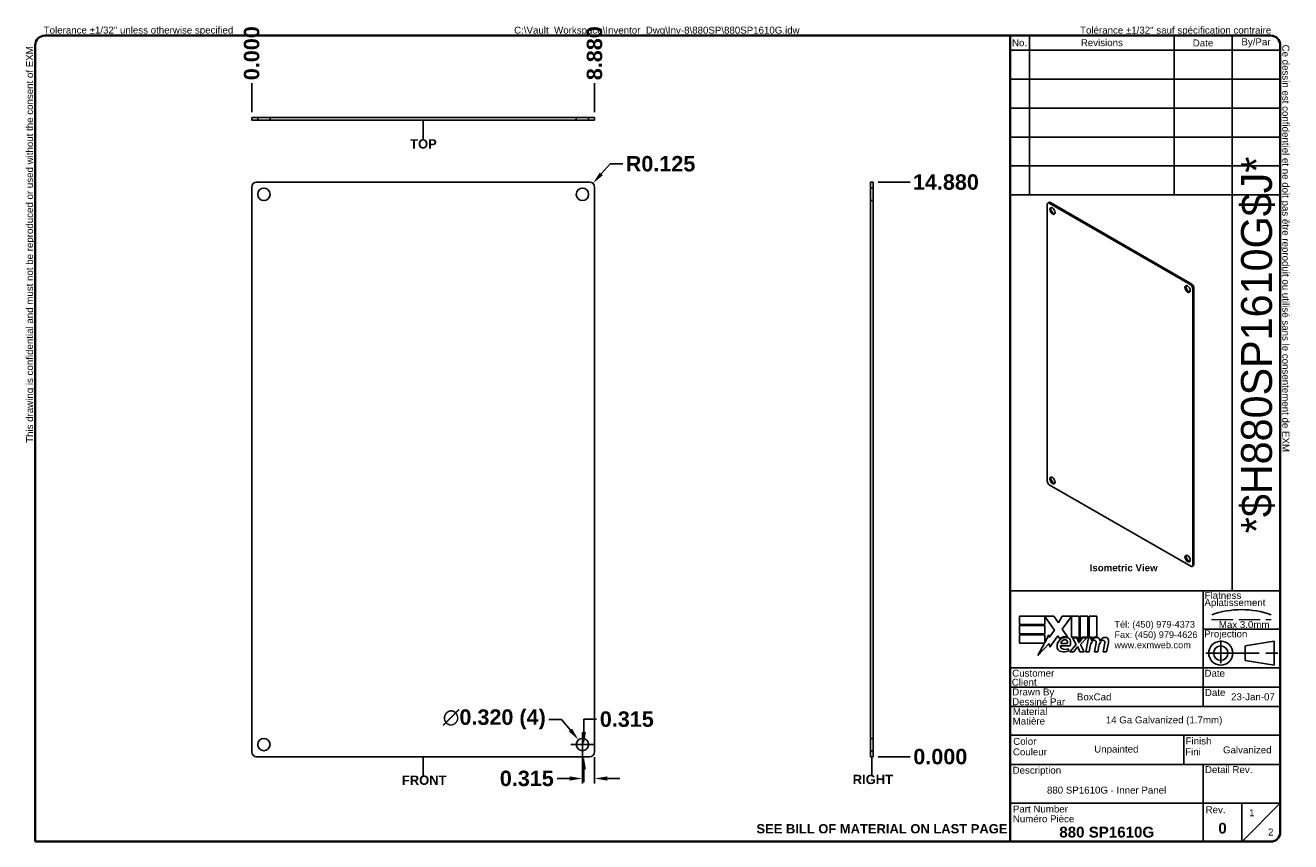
# Model space of a CAD drawing. Header units: inches. Extents: x 1.1 to 33.8, y 0.8 to 22.
import ezdxf
from ezdxf.enums import TextEntityAlignment as Align

# ---------------------------------------------------------------- set-up
doc = ezdxf.new("R2010")
doc.units = ezdxf.units.IN
doc.header["$LTSCALE"] = 3.333333
doc.header["$MEASUREMENT"] = 0
for name, pattern in [('CHAIN', [0.7087, 0.4724, -0.0591, 0.1181, -0.0591]), ('DASHED', [0.2067, 0.1654, -0.0413]), ('DASHED_SPACE', [0.2067, 0.1654, -0.0413])]:
    doc.linetypes.add(name, pattern=pattern)
doc.layers.get('0').update_dxf_attribs({"lineweight": 25})
for name, color, linetype, lineweight in [('Centerline(ANSI)', 7, 'Continuous', 25), ('Dimensions(ANSI)', 7, 'Continuous', 25), ('Hidden Edges(ANSI)', 7, 'DASHED_SPACE', 25), ('Sketch Geometry(ANSI)', 7, 'Continuous', 25), ('Symbols(ANSI)', 7, 'Continuous', 25), ('Visible Edges(ANSI)', 7, 'Continuous', 25)]:
    doc.layers.add(name, color=color, linetype=linetype, lineweight=lineweight)
doc.styles.add('Current-ANSI', font='arial.ttf')
doc.styles.add('Dimension-ANSI', font='arialbd.ttf')
doc.styles.add('Text Style44', font='arialbd.ttf')
doc.styles.add('Text Style83', font='FRE3OF9X.TTF')
doc.dimstyles.new('INCH-ANSI', dxfattribs={"dimscale": 3.333333, "dimtxt": 0.12, "dimasz": 0.098425, "dimexe": 0.04, "dimexo": 0.04, "dimgap": 0.031496, "dimtad": 0, "dimtih": 1, "dimtoh": 1, "dimdec": 3, "dimrnd": 1e-08, "dimzin": 0, "dimdsep": 46, "dimtxsty": 'Dimension-ANSI', "dimcen": 0.09, "dimdle": 0.312, "dimclrd": 179, "dimclre": 179, "dimclrt": 7, "dimadec": 1, "dimazin": 0, "dimtfac": 1, "dimtdec": 3, "dimtofl": 0, "dimtmove": 0, "dimatfit": 3, "dimfxl": 1, "dimtolj": 1, "dimtzin": 4, "dimlwd": 25, "dimlwe": 25, "dimarcsym": 0})
doc.dimstyles.new('INCH-ANSI-VERTICAL', dxfattribs={"dimscale": 3.333333, "dimtxt": 0.12, "dimasz": 0.098425, "dimexe": 0.04, "dimexo": 0.04, "dimgap": 0.031496, "dimtad": 0, "dimtih": 1, "dimtoh": 1, "dimdec": 3, "dimrnd": 1e-08, "dimzin": 0, "dimdsep": 46, "dimtxsty": 'Dimension-ANSI', "dimcen": 0.09, "dimdle": 0.312, "dimclrd": 179, "dimclre": 179, "dimclrt": 7, "dimadec": 1, "dimazin": 0, "dimtfac": 1, "dimtdec": 3, "dimtofl": 0, "dimtmove": 0, "dimatfit": 3, "dimfxl": 1, "dimtolj": 1, "dimtzin": 4, "dimlwd": 25, "dimlwe": 25, "dimarcsym": 0})

# ---------------------------------------------------------------- blocks, each defined once
blk = doc.blocks.new('*D8')
at = {"layer": 'Defpoints', "color": 0, "linetype": 'Continuous', "transparency": 16777216}
for p in [(6.935, 20.489), (6.935, 19.604), (6.935, 19.604)]:
    blk.add_point(p, dxfattribs=at)
at = {"layer": 'Dimensions(ANSI)', "color": 179, "linetype": 'Continuous', "lineweight": 25, "transparency": 16777216}
blk.add_line((6.935, 19.738), (6.935, 20.489), dxfattribs=at)
at = {"layer": 'Dimensions(ANSI)', "color": 7, "linetype": 'Continuous', "lineweight": 25, "transparency": 16777216, "insert": (6.935, 21.268), "char_height": 0.4, "attachment_point": 5, "rotation": 90, "style": 'Dimension-ANSI'}
blk.add_mtext('\\A1;0.000', dxfattribs=at)
blk = doc.blocks.new('*D9')
at = {"layer": 'Defpoints', "color": 0, "linetype": 'Continuous', "transparency": 16777216}
for p in [(15.815, 20.489), (6.935, 19.604), (15.815, 19.604)]:
    blk.add_point(p, dxfattribs=at)
at = {"layer": 'Dimensions(ANSI)', "color": 179, "linetype": 'Continuous', "lineweight": 25, "transparency": 16777216}
blk.add_line((15.815, 19.738), (15.815, 20.489), dxfattribs=at)
at = {"layer": 'Dimensions(ANSI)', "color": 7, "linetype": 'Continuous', "lineweight": 25, "transparency": 16777216, "insert": (15.815, 21.268), "char_height": 0.4, "attachment_point": 5, "rotation": 90, "style": 'Dimension-ANSI'}
blk.add_mtext('\\A1;8.880', dxfattribs=at)
blk = doc.blocks.new('*D10')
at = {"layer": 'Defpoints', "color": 0, "linetype": 'Continuous', "transparency": 16777216}
for p in [(23.032, 3.049), (23.032, 3.049), (23.991, 3.049)]:
    blk.add_point(p, dxfattribs=at)
at = {"layer": 'Dimensions(ANSI)', "color": 179, "linetype": 'Continuous', "lineweight": 25, "transparency": 16777216}
blk.add_line((23.165, 3.049), (23.991, 3.049), dxfattribs=at)
at = {"layer": 'Dimensions(ANSI)', "color": 7, "linetype": 'Continuous', "lineweight": 25, "transparency": 16777216, "insert": (24.77, 3.049), "char_height": 0.4, "attachment_point": 5, "style": 'Dimension-ANSI'}
blk.add_mtext('\\A1;0.000', dxfattribs=at)
blk = doc.blocks.new('*D11')
at = {"layer": 'Defpoints', "color": 0, "linetype": 'Continuous', "transparency": 16777216}
for p in [(23.032, 17.929), (23.991, 17.929), (23.032, 3.049)]:
    blk.add_point(p, dxfattribs=at)
at = {"layer": 'Dimensions(ANSI)', "color": 179, "linetype": 'Continuous', "lineweight": 25, "transparency": 16777216}
blk.add_line((23.165, 17.929), (23.991, 17.929), dxfattribs=at)
at = {"layer": 'Dimensions(ANSI)', "color": 7, "linetype": 'Continuous', "lineweight": 25, "transparency": 16777216, "insert": (24.915, 17.929), "char_height": 0.4, "attachment_point": 5, "style": 'Dimension-ANSI'}
blk.add_mtext('\\A1;14.880', dxfattribs=at)
blk = doc.blocks.new('Datum Identifier1')
at = {"layer": 'Symbols(ANSI)', "color": 7, "linetype": 'Continuous', "lineweight": 25}
for p, q in [((5.422, 9.5), (5.422, 9.598)), ((5.422, 9.5), (5.422, 9.537)), ((5.422, 9.537), (5.422, 9.353))]:
    blk.add_line(p, q, dxfattribs=at)
at = {"layer": 'Symbols(ANSI)', "color": 7, "insert": (5.254, 9.229), "char_height": 0.12, "attachment_point": 7, "line_spacing_factor": 0.25, "style": 'Dimension-ANSI'}
blk.add_mtext('TOP', dxfattribs=at)
blk = doc.blocks.new('Datum Identifier2')
at = {"layer": 'Symbols(ANSI)', "color": 7, "linetype": 'Continuous', "lineweight": 25}
for p, q in [((5.422, 1.256), (5.422, 1.355)), ((5.422, 1.256), (5.422, 1.297)), ((5.422, 1.297), (5.422, 1.113))]:
    blk.add_line(p, q, dxfattribs=at)
at = {"layer": 'Symbols(ANSI)', "color": 7, "insert": (5.147, 0.989), "char_height": 0.12, "attachment_point": 7, "line_spacing_factor": 0.25, "style": 'Dimension-ANSI'}
blk.add_mtext('FRONT', dxfattribs=at)
blk = doc.blocks.new('Datum Identifier3')
at = {"layer": 'Symbols(ANSI)', "color": 7, "linetype": 'Continuous', "lineweight": 25}
for p, q in [((11.234, 1.256), (11.234, 1.355)), ((11.234, 1.256), (11.234, 1.307)), ((11.234, 1.307), (11.234, 1.123))]:
    blk.add_line(p, q, dxfattribs=at)
at = {"layer": 'Symbols(ANSI)', "color": 7, "insert": (10.986, 0.999), "char_height": 0.12, "attachment_point": 7, "line_spacing_factor": 0.25, "style": 'Dimension-ANSI'}
blk.add_mtext('RIGHT', dxfattribs=at)
blk = doc.blocks.new('*D15')
at = {"layer": 'Defpoints', "color": 0, "linetype": 'Continuous', "transparency": 16777216}
for p in [(15.5, 3.364), (15.538, 3.049), (15.69, 3.049)]:
    blk.add_point(p, dxfattribs=at)
at = {"layer": 'Dimensions(ANSI)', "color": 179, "linetype": 'Continuous', "lineweight": 25, "transparency": 16777216}
for p, q in [((15.538, 3.692), (15.538, 4.02)), ((15.538, 4.02), (15.866, 4.02)), ((15.634, 3.364), (15.671, 3.364)), ((15.557, 3.049), (15.404, 3.049)), ((15.538, 2.721), (15.538, 2.393))]:
    blk.add_line(p, q, dxfattribs=at)
at = {"layer": 'Dimensions(ANSI)', "color": 179, "linetype": 'Continuous', "transparency": 16777216}
for points in [[(15.483, 3.692), (15.592, 3.692), (15.538, 3.364)], [(15.483, 2.721), (15.592, 2.721), (15.538, 3.049)]]:
    blk.add_solid(points, dxfattribs=at)
at = {"layer": 'Dimensions(ANSI)', "color": 7, "linetype": 'Continuous', "lineweight": 25, "transparency": 16777216, "insert": (16.65, 4.02), "char_height": 0.4, "attachment_point": 5, "style": 'Dimension-ANSI'}
blk.add_mtext('\\A1;0.315', dxfattribs=at)
blk = doc.blocks.new('*D16')
at = {"layer": 'Defpoints', "color": 0, "linetype": 'Continuous', "transparency": 16777216}
for p in [(15.5, 3.364), (15.815, 3.174), (15.5, 2.485)]:
    blk.add_point(p, dxfattribs=at)
at = {"layer": 'Dimensions(ANSI)', "color": 179, "linetype": 'Continuous', "lineweight": 25, "transparency": 16777216}
for p, q in [((15.5, 3.23), (15.5, 2.352)), ((15.815, 3.04), (15.815, 2.352)), ((15.172, 2.485), (14.844, 2.485)), ((16.144, 2.485), (16.472, 2.485))]:
    blk.add_line(p, q, dxfattribs=at)
at = {"layer": 'Dimensions(ANSI)', "color": 179, "linetype": 'Continuous', "transparency": 16777216}
for points in [[(15.172, 2.54), (15.172, 2.43), (15.5, 2.485)], [(16.144, 2.54), (16.144, 2.43), (15.815, 2.485)]]:
    blk.add_solid(points, dxfattribs=at)
at = {"layer": 'Dimensions(ANSI)', "color": 7, "linetype": 'Continuous', "lineweight": 25, "transparency": 16777216, "insert": (14.06, 2.485), "char_height": 0.4, "attachment_point": 5, "style": 'Dimension-ANSI'}
blk.add_mtext('\\A1;0.315', dxfattribs=at)
blk = doc.blocks.new('*D17')
at = {"layer": 'Defpoints', "color": 0, "linetype": 'Continuous', "transparency": 16777216}
for p in [(15.399, 3.487), (15.602, 3.24)]:
    blk.add_point(p, dxfattribs=at)
at = {"layer": 'Dimensions(ANSI)', "color": 179, "linetype": 'Continuous', "lineweight": 25, "transparency": 16777216}
for p, q in [((14.634, 4.015), (14.962, 4.015)), ((14.962, 4.015), (15.189, 3.74)), ((15.5, 3.064), (15.5, 3.664)), ((15.2, 3.364), (15.8, 3.364))]:
    blk.add_line(p, q, dxfattribs=at)
at = {"layer": 'Dimensions(ANSI)', "color": 179, "linetype": 'Continuous', "transparency": 16777216}
blk.add_solid([(15.232, 3.775), (15.147, 3.705), (15.399, 3.487)], dxfattribs=at)
at = {"layer": 'Dimensions(ANSI)', "color": 7, "linetype": 'Continuous', "lineweight": 25, "transparency": 16777216, "insert": (13.217, 4.015), "char_height": 0.4, "attachment_point": 5, "style": 'Dimension-ANSI'}
blk.add_mtext('\\A1;∅0.320 (4)', dxfattribs=at)
blk = doc.blocks.new('*D18')
at = {"layer": 'Defpoints', "color": 0, "linetype": 'Continuous', "transparency": 16777216}
for p in [(15.69, 17.804), (15.773, 17.898)]:
    blk.add_point(p, dxfattribs=at)
at = {"layer": 'Dimensions(ANSI)', "color": 179, "linetype": 'Continuous', "lineweight": 25, "transparency": 16777216}
for p, q in [((16.219, 18.404), (15.99, 18.144)), ((16.547, 18.404), (16.219, 18.404))]:
    blk.add_line(p, q, dxfattribs=at)
at = {"layer": 'Dimensions(ANSI)', "color": 179, "linetype": 'Continuous', "transparency": 16777216}
blk.add_solid([(15.949, 18.18), (16.031, 18.108), (15.773, 17.898)], dxfattribs=at)
at = {"layer": 'Dimensions(ANSI)', "color": 7, "linetype": 'Continuous', "lineweight": 25, "transparency": 16777216, "insert": (17.524, 18.404), "char_height": 0.4, "attachment_point": 5, "style": 'Dimension-ANSI'}
blk.add_mtext('\\A1;R0.125', dxfattribs=at)
blk = doc.blocks.new('Title Blocks EXM - ANSI B')
for p, q in [((13.372, 3.063), (13.372, 3.17)), ((13.372, 3.17), (13.818, 3.17)), ((13.824, 2.989), (13.701, 3.168)), ((13.701, 3.168), (13.701, 3.063)), ((13.818, 3.17), (13.877, 3.083)), ((13.877, 3.083), (13.923, 3.17)), ((13.923, 3.17), (14.146, 3.17)), ((14.046, 3.166), (13.924, 3.002)), ((14.046, 2.9), (14.046, 3.166)), ((14.146, 3.17), (14.146, 2.842)), ((14.16, 3.17), (14.259, 3.17)), ((14.16, 2.866), (14.16, 3.17)), ((14.259, 3.17), (14.259, 2.9)), ((14.273, 3.17), (14.372, 3.17)), ((14.273, 2.9), (14.273, 3.17)), ((14.372, 3.17), (14.372, 2.905)), ((13.701, 3.063), (13.372, 3.063)), ((13.372, 3.049), (13.701, 3.049)), ((13.372, 2.942), (13.372, 3.049)), ((13.701, 3.049), (13.701, 2.942)), ((13.758, 2.895), (13.824, 2.989)), ((13.924, 3.002), (13.993, 2.903)), ((13.701, 2.942), (13.372, 2.942)), ((13.372, 2.82), (13.372, 2.927)), ((13.372, 2.927), (13.701, 2.927)), ((13.695, 2.82), (13.372, 2.82)), ((13.612, 2.661), (13.695, 2.82)), ((13.758, 2.815), (13.612, 2.661)), ((13.701, 2.831), (13.752, 2.929)), ((13.701, 2.927), (13.701, 2.831)), ((13.752, 2.929), (13.758, 2.895)), ((13.765, 2.768), (13.758, 2.815)), ((13.87, 2.914), (13.765, 2.768)), ((13.893, 2.876), (13.87, 2.914)), ((13.905, 2.788), (14.027, 2.788)), ((13.91, 2.818), (13.99, 2.818)), ((14.023, 2.709), (14.105, 2.802)), ((14.121, 2.9), (14.046, 2.9)), ((14.059, 2.891), (14.113, 2.891)), ((14.105, 2.802), (14.059, 2.891)), ((14.113, 2.891), (14.139, 2.83)), ((14.146, 2.842), (14.121, 2.9)), ((14.139, 2.83), (14.146, 2.83)), ((14.146, 2.83), (14.19, 2.891)), ((14.185, 2.9), (14.16, 2.866)), ((14.245, 2.891), (14.164, 2.803)), ((14.164, 2.803), (14.209, 2.709)), ((14.259, 2.9), (14.185, 2.9)), ((14.19, 2.891), (14.245, 2.891)), ((14.232, 2.709), (14.264, 2.891)), ((14.264, 2.891), (14.302, 2.891)), ((14.314, 2.9), (14.273, 2.9)), ((14.302, 2.891), (14.299, 2.859)), ((14.299, 2.859), (14.309, 2.859)), ((14.312, 2.88), (14.314, 2.9)), ((14.345, 2.709), (14.365, 2.824)), ((14.457, 2.709), (14.477, 2.824)), ((14.523, 2.823), (14.501, 2.709)), ((14.005, 2.718), (14.005, 2.748)), ((14.077, 2.709), (14.023, 2.709)), ((14.122, 2.774), (14.077, 2.709)), ((14.13, 2.774), (14.122, 2.774)), ((14.155, 2.709), (14.13, 2.774)), ((14.209, 2.709), (14.155, 2.709)), ((14.276, 2.709), (14.232, 2.709)), ((14.289, 2.784), (14.276, 2.709)), ((14.389, 2.709), (14.345, 2.709)), ((14.402, 2.784), (14.389, 2.709)), ((14.501, 2.709), (14.457, 2.709))]:
    blk.add_line(p, q)
for centre, radius, start, end in [((13.991, 2.772), 0.133, 134.1684, 176.5646), ((13.968, 2.796), 0.11, 77.079, 133.1785), ((13.968, 2.796), 0.0996, 80.4085, 134.1684), ((13.936, 2.779), 0.032, 163.5261, 244.6784), ((13.965, 2.811), 0.056, 109.3797, 172.9975), ((13.959, 2.83), 0.0365, 51.1652, 109.3797), ((13.962, 2.833), 0.0318, 331.4547, 51.1652), ((13.981, 2.843), 0.0507, 23.8445, 85.0802), ((13.941, 2.826), 0.094, 336.1555, 23.8445), ((14.442, 2.757), 0.155, 147.5992, 170), ((14.376, 2.816), 0.08, 89.4776, 147.4114), ((14.346, 2.818), 0.042, 96.03, 147.5992), ((14.37, 2.825), 0.08, 88.7952, 136.5849), ((14.344, 2.839), 0.02, 23.5571, 96.03), ((14.325, 2.831), 0.041, 350, 23.5571), ((14.377, 2.862), 0.0338, 16.9928, 89.4776), ((14.555, 2.759), 0.155, 148.5584, 170.8257), ((14.317, 2.844), 0.096, 3.6169, 16.9928), ((14.486, 2.814), 0.0819, 89.6788, 153.9508), ((14.458, 2.818), 0.042, 96.1027, 147.6083), ((14.456, 2.839), 0.02, 23.5487, 96.1027), ((14.437, 2.831), 0.041, 349.9922, 23.5487), ((14.487, 2.861), 0.035, 18.4748, 89.6788), ((14.429, 2.842), 0.096, 349, 18.4748), ((13.925, 2.776), 0.0658, 176.5646, 261.5605), ((13.945, 2.911), 0.202, 261.5605, 287.3343), ((13.966, 2.842), 0.102, 244.6784, 292.5609)]:
    blk.add_arc(centre, radius, start, end)
at = {"layer": 'Centerline(ANSI)', "linetype": 'DASHED', "lineweight": 18, "ltscale": 0.507983}
blk.add_line((15.861, 3.128), (16.632, 3.128), dxfattribs=at)
at = {"layer": 'Centerline(ANSI)', "linetype": 'CHAIN', "ltscale": 0.185148}
blk.add_line((15.979, 2.855), (15.979, 2.521), dxfattribs=at)
at = {"layer": 'Centerline(ANSI)', "linetype": 'CHAIN', "ltscale": 0.437897}
blk.add_line((15.786, 2.691), (16.717, 2.691), dxfattribs=at)
at = {"layer": 'Sketch Geometry(ANSI)'}
for p, q in [((13.25, 10.687), (16.625, 10.687)), ((13.5, 10.687), (13.5, 8.625)), ((15.375, 10.687), (15.375, 8.625)), ((16.125, 10.687), (16.125, 3.5)), ((13.25, 10.5), (16.75, 10.5)), ((16.75, 10.562), (16.75, 0.375)), ((13.25, 10.125), (16.75, 10.125)), ((13.25, 9.75), (16.75, 9.75)), ((16.75, 9.375), (13.25, 9.375)), ((13.25, 9), (16.75, 9)), ((16.75, 9), (16.75, 8.625)), ((13.25, 8.625), (16.75, 8.625)), ((16.75, 3.5), (13.25, 3.5)), ((15.75, 2), (15.75, 3.5)), ((15.75, 3), (16.75, 3)), ((16.669, 2.847), (16.294, 2.785)), ((16.669, 2.535), (16.669, 2.847)), ((16.294, 2.785), (16.294, 2.598)), ((16.75, 2.5), (13.25, 2.5)), ((16.294, 2.598), (16.669, 2.535)), ((16.75, 2.25), (13.25, 2.25)), ((16.75, 2), (13.25, 2)), ((13.25, 1.629), (16.75, 1.629)), ((15.499, 1.629), (15.499, 1.25)), ((13.25, 1.25), (16.75, 1.25)), ((15.75, 1.25), (15.75, 0.75)), ((15.75, 0.75), (13.25, 0.75)), ((16.25, 0.75), (15.75, 0.75)), ((15.75, 0.75), (15.75, 0.25)), ((16.25, 0.25), (16.25, 0.75)), ((16.25, 0.75), (16.75, 0.75)), ((16.25, 0.25), (16.75, 0.75)), ((16.625, 0.25), (13.25, 0.25))]:
    blk.add_line(p, q, dxfattribs=at)
at = {"layer": 'Sketch Geometry(ANSI)', "linetype": 'Continuous', "lineweight": 35}
for p, q in [((13.25, 8.625), (13.25, 10.687)), ((13.25, 8.625), (13.25, 3.5)), ((13.25, 0.25), (13.25, 3.5))]:
    blk.add_line(p, q, dxfattribs=at)
at = {"layer": 'Sketch Geometry(ANSI)'}
for radius in [0.156, 0.0935]:
    blk.add_circle((15.979, 2.691), radius, dxfattribs=at)
for centre, radius, start, end in [((16.625, 10.562), 0.125, 0, 90), ((16.247, 2.112), 1.143, 70.2973, 109.7027), ((16.625, 0.375), 0.125, 270, 0)]:
    blk.add_arc(centre, radius, start, end, dxfattribs=at)
at = {"layer": 'Symbols(ANSI)', "color": 7, "char_height": 0.09, "style": 'Current-ANSI'}
for s, insert, width, attachment_point in [('Revisions', (14.439, 10.596), 1.87331, 5), ('By/Par', (16.435, 10.594), 0.62202, 5), ('No.', (13.373, 10.595), 0.25039, 5), ('Date', (15.749, 10.593), 0.75135, 5), ('Date', (15.773, 2.136), 0.26554, 7), ('Rev.', (15.783, 0.618), 0.25854, 7)]:
    blk.add_mtext(s, dxfattribs=dict(at, insert=insert, width=width, attachment_point=attachment_point))
for s, insert, attachment_point in [('\\fArial|b1|i0;\\H0.0900;Isometric View', (14.281, 3.842), 1), ('Flatness', (15.77, 3.393), 7), ('Aplatissement', (15.768, 3.275), 7), ('Max 3.0mm', (15.954, 3.015), 7), ('Projection', (15.764, 2.87), 7), ('Customer', (13.278, 2.386), 7), ('Date', (15.768, 2.385), 7), ('Client', (13.273, 2.269), 7), ('Drawn By', (13.278, 2.117), 7), ('Dessiné Par', (13.278, 2.016), 7), ('Material', (13.286, 1.889), 7), ('Matière', (13.284, 1.766), 7), ('Couleur', (13.287, 1.366), 7), ('Color', (13.291, 1.503), 7), ('Fini', (15.518, 1.37), 7), ('Finish', (15.523, 1.508), 7), ('Description', (13.283, 1.103), 7), ('Detail Rev.', (15.774, 1.137), 7), ('Part Number', (13.287, 0.627), 7), ('Numéro Pièce', (13.286, 0.5), 7)]:
    blk.add_mtext(s, dxfattribs=dict(at, insert=insert, attachment_point=attachment_point))
at = {"layer": 'Symbols(ANSI)', "color": 7, "insert": (14.602, 3.107), "char_height": 0.085, "attachment_point": 1, "line_spacing_factor": 0.944221, "style": 'Current-ANSI'}
blk.add_mtext('\\fArial|b0|i0;\\H0.0850;Tél: (450) 979-4373\\PFax: (450) 979-4626\\Pwww.exmweb.com', dxfattribs=at)
at = {"layer": 'Symbols(ANSI)', "color": 7, "style": 'Current-ANSI'}
for tag, p in [('REV1', (13.375, 10.313)), ('REV1DATE', (15.75, 10.31)), ('REV1BY', (16.437, 10.313)), ('REV2', (13.373, 9.938)), ('REV2DATE', (15.747, 9.941)), ('REV2BY', (16.437, 9.938)), ('REV3', (13.374, 9.563)), ('REV3DATE', (15.752, 9.563)), ('REV3BY', (16.437, 9.564)), ('REV4', (13.377, 9.188)), ('REV4DATE', (15.752, 9.188)), ('REV4BY', (16.441, 9.188)), ('REV5', (13.373, 8.813)), ('REV5DATE', (15.752, 8.813)), ('REV5BY', (16.438, 8.811)), ('MFG_APPROVED_DATE', (16.393, 2.374)), ('DETAIL_REV', (16.249, 0.926))]:
    blk.add_attdef(tag, text='', height=0.09, dxfattribs=at).set_placement(p, align=Align.MIDDLE_CENTER)
for tag, p in [('REV1DESC', (13.526, 10.31)), ('REV2DESC', (13.525, 9.937)), ('REV3DESC', (13.528, 9.564)), ('REV4DESC', (13.533, 9.19)), ('REV5DESC', (13.532, 8.811)), ('COMPANY', (14.12, 2.375))]:
    blk.add_attdef(tag, text='', height=0.09, dxfattribs=at).set_placement(p, align=Align.MIDDLE_LEFT)
at = {"layer": 'Symbols(ANSI)', "color": 7, "style": 'Text Style83'}
blk.add_attdef('BARCODE_001', (16.642, 4.244), '', height=0.4, rotation=90, dxfattribs=at)
at = {"layer": 'Symbols(ANSI)', "color": 7}
for tag, p, height, style in [('AUTHOR_001', (14.116, 2.08), 0.09, 'Current-ANSI'), ('IDW_DATE_001', (16.113, 2.081), 0.09, 'Current-ANSI'), ('MATERIEL_001', (14.49, 1.782), 0.09, 'Current-ANSI'), ('COLOR_001', (14.34, 1.404), 0.09, 'Current-ANSI'), ('FINISH_001', (16.008, 1.394), 0.09, 'Current-ANSI'), ('IDW_DESC_001', (13.728, 0.873), 0.09, 'Current-ANSI'), ('Sheet_Number_001', (16.346, 0.58), 0.09, 'Current-ANSI'), ('IDW_REV_001', (15.947, 0.355), 0.14, 'Text Style44'), ('IDW_NAME_001', (13.888, 0.304), 0.14, 'Text Style44'), ('Number_of_sheets_001', (16.591, 0.33), 0.09, 'Current-ANSI')]:
    blk.add_attdef(tag, p, '', height=height, dxfattribs=dict(at, style=style))
blk = doc.blocks.new('Borders EXM - B (Inch)')
at = {"layer": 'Sketch Geometry(ANSI)', "linetype": 'Continuous', "lineweight": 35}
for p, q in [((16.398, 10.692), (0.523, 10.692)), ((0.398, 10.567), (0.398, 0.255)), ((16.523, 0.38), (16.523, 10.567)), ((0.398, 0.255), (16.398, 0.255))]:
    blk.add_line(p, q, dxfattribs=at)
for centre, start, end in [((0.523, 10.567), 90, 180), ((16.398, 10.567), 0, 90), ((16.398, 0.38), 270, 0)]:
    blk.add_arc(centre, 0.125, start, end, dxfattribs=at)
at = {"layer": 'Symbols(ANSI)', "color": 7, "char_height": 0.09, "attachment_point": 7, "style": 'Current-ANSI'}
for s, insert in [('Tolerance ±1/32" unless otherwise specified', (0.509, 10.692)), ('Tolérance ±1/32" sauf spécification contraire', (13.93, 10.691))]:
    blk.add_mtext(s, dxfattribs=dict(at, insert=insert))
for s, insert, rotation in [('This drawing is confidential and must not be reproduced or used without the consent of EXM', (0.398, 5.419), 90), ('Ce dessin est confidentiel et ne doit pas être reproduit ou utilisé sans le consentement de EXM', (16.522, 10.576), 270)]:
    blk.add_mtext(s, dxfattribs=dict(at, insert=insert, rotation=rotation))
at = {"layer": 'Symbols(ANSI)', "color": 7, "style": 'Current-ANSI'}
blk.add_attdef('FILENAME_AND_PATH_001', (6.601, 10.718), '', height=0.09, dxfattribs=at)

msp = doc.modelspace()

# ---------------------------------------------------------------- linework, layer by layer
at = {"layer": 'Hidden Edges(ANSI)', "ltscale": 0.06466}
for p, q in [((7.0905, 19.5362), (7.0905, 19.6042)), ((7.4105, 19.5362), (7.4105, 19.6042)), ((15.3405, 19.5362), (15.3405, 19.6042)), ((15.6605, 19.5362), (15.6605, 19.6042)), ((22.9637, 17.7737), (23.0317, 17.7737)), ((22.9637, 17.4537), (23.0317, 17.4537)), ((22.9637, 3.5237), (23.0317, 3.5237)), ((22.9637, 3.2037), (23.0317, 3.2037))]:
    msp.add_line(p, q, dxfattribs=at)
at = {"layer": 'Visible Edges(ANSI)'}
for p, q in [((6.9355, 19.6042), (7.0605, 19.6042)), ((6.9355, 19.6042), (6.9355, 19.5362)), ((7.0605, 19.5362), (6.9355, 19.5362)), ((7.0605, 19.6042), (15.6905, 19.6042)), ((7.0605, 19.5362), (15.6905, 19.5362)), ((15.6905, 19.6042), (15.8155, 19.6042)), ((15.8155, 19.5362), (15.6905, 19.5362)), ((15.8155, 19.5362), (15.8155, 19.6042)), ((6.9355, 3.1737), (6.9355, 17.8037)), ((7.0605, 17.9287), (15.6905, 17.9287)), ((15.8155, 17.8037), (15.8155, 3.1737)), ((22.9637, 17.8037), (22.9637, 17.9287)), ((23.0317, 17.9287), (22.9637, 17.9287)), ((22.9637, 17.8037), (22.9637, 3.1737)), ((23.0317, 17.9287), (23.0317, 17.8037)), ((23.0317, 17.8037), (23.0317, 3.1737)), ((27.5852, 17.4043), (27.5563, 17.3877)), ((27.5938, 17.384), (31.2552, 15.27)), ((27.6227, 17.4006), (31.2841, 15.2867)), ((27.5408, 10.1861), (27.5408, 17.3533)), ((31.3083, 15.1782), (31.3083, 8.011)), ((31.3371, 15.1948), (31.3371, 8.0276)), ((31.2552, 7.9804), (27.5938, 10.0943)), ((31.3216, 7.9933), (31.2927, 7.9766)), ((15.6905, 3.0487), (7.0605, 3.0487)), ((22.9637, 3.0487), (22.9637, 3.1737)), ((22.9637, 3.0487), (23.0317, 3.0487)), ((23.0317, 3.1737), (23.0317, 3.0487))]:
    msp.add_line(p, q, dxfattribs=at)
for centre in [(7.2505, 17.6137), (15.5005, 17.6137), (7.2505, 3.3637), (15.5005, 3.3637)]:
    msp.add_circle(centre, 0.16, dxfattribs=at)
for centre, start, end in [((7.0605, 17.8037), 90, 180), ((15.6905, 17.8037), 0, 90), ((7.0605, 3.1737), 180, 270), ((15.6905, 3.1737), 270, 0)]:
    msp.add_arc(centre, 0.125, start, end, dxfattribs=at)
for centre, major_axis, start_param, end_param in [((27.5938, 17.3227), (-0.0375, 0.065), 5.4977871, 7.0685835), ((27.6227, 17.3394), (-0.0375, 0.065), 5.4977871, 6.2831853), ((27.7033, 17.1997), (-0.048, 0.0831), 0.3052382, 2.8363544), ((31.2035, 15.1789), (-0.048, 0.0831), 0.3052382, 2.8363544), ((31.2552, 15.2088), (0.0375, -0.065), 0.7853982, 2.3561945), ((31.2841, 15.2255), (-0.0375, 0.065), 3.9269908, 5.4977871), ((27.5938, 10.1555), (-0.0375, 0.065), 0.7853982, 2.3561945), ((27.7033, 10.2187), (-0.048, 0.0831), 0.3052382, 2.8363544), ((31.2035, 8.1979), (-0.048, 0.0831), 0.3052382, 2.8363544), ((31.2552, 8.0416), (0.0375, -0.065), 5.4977871, 7.0685835), ((31.2841, 8.0583), (0.0375, -0.065), 0, 0.7853982)]:
    msp.add_ellipse(centre, major_axis=major_axis, ratio=0.5773503, start_param=start_param, end_param=end_param, dxfattribs=at)
for centre in [(27.6744, 17.1831), (31.1746, 15.1623), (27.6744, 10.202), (31.1746, 8.1812)]:
    msp.add_ellipse(centre, major_axis=(0.048, -0.0831), ratio=0.5773503, dxfattribs=at)

# ---------------------------------------------------------------- block references
at = {"xscale": 1.999999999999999, "yscale": 1.999999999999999, "zscale": 1.999999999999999}
for name, p, values in [('Borders EXM - B (Inch)', (0.5305, 0.3394), {'FILENAME_AND_PATH_001': 'C:\\Vault_Workspace\\Inventor_Dwg\\Inv-8\\880SP\\880SP1610G.idw'}), ('Title Blocks EXM - ANSI B', (0.0762, 0.3485), {'COLOR_001': 'Unpainted', 'AUTHOR_001': 'BoxCad', 'IDW_DATE_001': '23-Jan-07', 'IDW_REV_001': '0', 'Sheet_Number_001': '1', 'Number_of_sheets_001': '2', 'IDW_DESC_001': '880 SP1610G - Inner Panel', 'IDW_NAME_001': '880 SP1610G', 'BARCODE_001': '*$H880SP1610G$J*', 'FINISH_001': 'Galvanized', 'MATERIEL_001': '14 Ga Galvanized (1.7mm)'})]:
    msp.add_blockref(name, p, dxfattribs=at).add_auto_attribs(values)
at = {"layer": 'Symbols(ANSI)', "xscale": 1.999999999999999, "yscale": 1.999999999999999, "zscale": 1.999999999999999}
for name in ['Datum Identifier1', 'Datum Identifier2', 'Datum Identifier3']:
    msp.add_blockref(name, (0.5305, 0.3394), dxfattribs=at)

# ---------------------------------------------------------------- texts
at = {"layer": 'Symbols(ANSI)', "color": 7, "insert": (23.2587, 1.1821), "char_height": 0.24, "width": 6.502317, "attachment_point": 5, "style": 'Dimension-ANSI'}
msp.add_mtext('{\\fArial|b1|i0;SEE BILL OF MATERIAL ON LAST PAGE}', dxfattribs=at)

# ---------------------------------------------------------------- dimensions: what is measured, and where the dimension line sits
at = {"layer": 'Dimensions(ANSI)', "color": 179, "linetype": 'Continuous', "lineweight": 25, "true_color": 0x262658}
for feature_location, offset, dtype, origin, dimstyle, picture, middle in [((6.935466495, 19.6042489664), (0, 0.8846394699), 1, (6.935466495, 19.6042489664), 'INCH-ANSI-VERTICAL', '*D8', (6.935466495, 21.2675451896)), ((15.8155, 19.6042), (0, 0.8846), 1, (6.9355, 19.6042), 'INCH-ANSI-VERTICAL', '*D9', (15.8155, 21.268)), ((23.0317, 17.9287), (0.9595, 0), 0, (23.0317, 3.0487), 'INCH-ANSI', '*D11', (24.9149, 17.9287)), ((23.0316910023, 3.0486729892), (0.9594833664, 0), 0, (23.0316910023, 3.0486729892), 'INCH-ANSI', '*D10', (24.7698311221, 3.0486729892))]:
    dim = msp.add_ordinate_dim(feature_location=feature_location, offset=offset, dtype=dtype, origin=origin, dimstyle=dimstyle, override={"dimgap": 0.031496, "dimtad": 0, "dimdec": 3, "dimlfac": 1, "dimtol": 0, "dimlim": 0, "dimtp": 0, "dimtm": 0, "dimtdec": 3}, dxfattribs=at)
    dim.commit()
    dim.dimension.update_dxf_attribs({"geometry": picture, "text_midpoint": middle})
dim = msp.add_radius_dim(center=(15.6905, 17.8037), mpoint=(15.773, 17.8975), dimstyle='INCH-ANSI', override={"dimgap": 0.031496, "dimdec": 3, "dimlfac": 1, "dimcen": 0, "dimtol": 0, "dimlim": 0, "dimtp": 0, "dimtm": 0, "dimtdec": 3}, dxfattribs=at)
dim.commit()
dim.dimension.update_dxf_attribs({"geometry": '*D18', "text_midpoint": (17.5238, 18.4042), "dimtype": 164})
dim = msp.add_diameter_dim_2p(p1=(15.6024, 3.2404), p2=(15.3985, 3.487), text='<> (4)', dimstyle='INCH-ANSI', override={"dimgap": 0.031496, "dimdec": 3, "dimlfac": 1, "dimtol": 0, "dimlim": 0, "dimtp": 0, "dimtm": 0, "dimtdec": 3}, dxfattribs=at)
dim.commit()
dim.dimension.update_dxf_attribs({"geometry": '*D17', "text_midpoint": (13.2166, 4.0147), "dimtype": 163})
for base, p1, p2, angle, override, picture, middle in [((15.5378, 3.0487), (15.5005, 3.3637), (15.6905, 3.0487), 90, {"dimgap": 0.031496, "dimdec": 3, "dimlfac": 1, "dimtol": 0, "dimlim": 0, "dimtp": 0, "dimtm": 0, "dimtdec": 3, "dimatfit": 1}, '*D15', (16.6498, 4.0198)), ((15.5005, 2.4849), (15.8155, 3.1737), (15.5005, 3.3637), 180, {"dimgap": 0.031496, "dimtih": 0, "dimtoh": 0, "dimdec": 3, "dimlfac": 1, "dimtol": 0, "dimlim": 0, "dimtp": 0, "dimtm": 0, "dimtdec": 3, "dimatfit": 1}, '*D16', (14.0603, 2.4849))]:
    dim = msp.add_linear_dim(base=base, p1=p1, p2=p2, angle=angle, dimstyle='INCH-ANSI', override=override, dxfattribs=at)
    dim.commit()
    dim.dimension.update_dxf_attribs({"geometry": picture, "text_midpoint": middle, "dimtype": 160})

doc.saveas('drawing.dxf')
